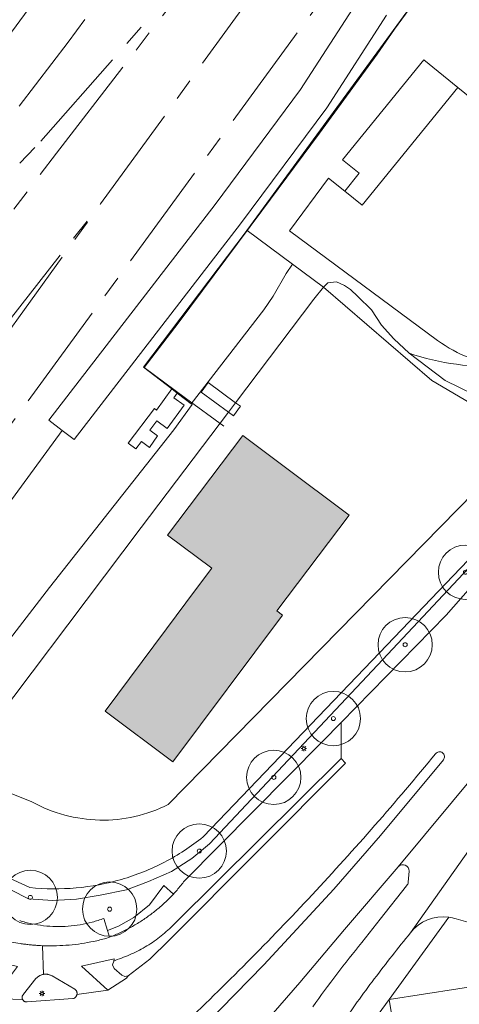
# Model space of a CAD drawing. Header units: metres. Extents: x 187482 to 189800, y 333582 to 335019.
# Tile 87 of 256: x 187927 to 187967, y 334356 to 334447. Entities that reach past the tile are written whole.
import ezdxf

# ---------------------------------------------------------------- set-up
doc = ezdxf.new("R2010")
doc.units = ezdxf.units.M
doc.linetypes.add('AM-AS-SO', pattern=[16, 10, -2, 2, -2])
doc.layers.get('0').update_dxf_attribs({"color": 252, "lineweight": 18})
for name, color, linetype, lineweight in [('B-WE-AM-AS_SPOOR_TREIN-G', 252, 'AM-AS-SO', 18), ('B-WE-GR-BEPLANTING_CULTUUR_BODEMBEDEKKER-GV', 252, 'Continuous', 18), ('B-WE-GR-BEPLANTING_CULTUUR_HEESTERS-GV', 252, 'Continuous', 18), ('B-WE-GR-BEPLANTING_CULTUUR_VASTE PLANTENVAK-GV', 252, 'Continuous', 18), ('B-WE-GR-BOOM-S', 252, 'Continuous', 18), ('B-WE-GR-GRAS-GV', 252, 'Continuous', 18), ('B-WE-GR-HAAG-G', 252, 'GR-HAAG1-SO', 18), ('B-WE-IE-MEUBILAIR-S', 252, 'Continuous', 18), ('B-WE-IE-TERREINAFSCHEIDING_KUNSTMATIG_HEKWERK-G', 252, 'IE-TERREINAFSCHEIDING_KUNSTMATIG-SO', 18), ('B-WE-IE-TERREINAFSCHEIDING_KUNSTMATIG_MUUR-G', 252, 'IE-TERREINAFSCHEIDING_KUNSTMATIG-SO', 18), ('B-WE-OG-BEBOUWING-GV', 252, 'Continuous', 18), ('B-WE-OG-BEBOUWING_TRAP-GV', 252, 'Continuous', 18), ('B-WE-OG-TERREIN_ERF-GV', 252, 'Continuous', 18), ('B-WE-VH-GESLOTENVERHARDING_ASFALT-GV', 252, 'Continuous', 18), ('B-WE-VH-HALFVERHARDING-GV', 252, 'Continuous', 18), ('B-WE-VH-OPENVERHARDING-GV', 252, 'Continuous', 18), ('B-WE-VH-OPENVERHARDING_BETONSTRAATSTEEN-GV', 252, 'Continuous', 18), ('B-WE-VH-OPENVERHARDING_STRAATBAKSTEEN-GV', 252, 'Continuous', 18), ('B-WE-VH-OPENVERHARDING_TEGEL-GV', 252, 'Continuous', 18)]:
    doc.layers.add(name, color=color, linetype=linetype, lineweight=lineweight)
doc.layers.add('B-WE-OG-BEBOUWING-V', color=7, linetype='Continuous', lineweight=18, true_color=0xf0f0f0)
doc.linetypes.add('GR-HAAG1-SO', pattern='A,6,[176,NLCS.SHX,S=0.125,R=0,X=0,Y=0],-2', length=8)
doc.linetypes.add('IE-TERREINAFSCHEIDING_KUNSTMATIG-SO', pattern='A,4,[82,NLCS.SHX,S=0.75,R=90,X=0,Y=0],4,-2', length=10)

# ---------------------------------------------------------------- blocks, each defined once
blk = doc.blocks.new('SIE-MEUBILAIR_PAAL_LICHTMAST-SO')
for points in [[(-0.62, 0), (-1, 0)], [(-0.71, 0.71), (-0.44, 0.44)], [(0, 1), (0, 0.62)], [(0.44, 0.44), (0.71, 0.71)], [(1, 0), (0.62, 0)], [(-0.71, -0.71), (-0.44, -0.44)], [(0, -0.62), (0, -1)], [(0.44, -0.44), (0.71, -0.71)]]:
    blk.add_lwpolyline(points)
blk.add_circle((0, 0), 0.5)
blk = doc.blocks.new('SGR-BOOM_GBKN-SO')
at = {"color": 0, "linetype": 'ByBlock', "lineweight": 18}
for radius in [2, 0.15]:
    blk.add_circle((0, 0), radius, dxfattribs=at)

msp = doc.modelspace()

# ---------------------------------------------------------------- hatches: boundary and pattern name
at = {"layer": 'B-WE-OG-BEBOUWING-V'}
h = msp.add_hatch(color=256, dxfattribs=at)
h.dxf.hatch_style = 1
h.paths.add_polyline_path([(187947.487, 334408.418), (187940.569, 334399.241), (187944.642, 334396.191), (187943.145, 334394.189), (187940.451, 334390.584), (187934.801, 334383.025), (187941.05, 334378.354), (187951.143, 334391.854), (187950.641, 334392.264), (187957.278, 334401.08), (187951.168, 334405.659)], flags=17)

# ---------------------------------------------------------------- linework, layer by layer
at = {"layer": 'B-WE-AM-AS_SPOOR_TREIN-G', "flags": 128}
for points in [[(187916.256, 334432.315), (187920.755, 334438.174), (187928.935, 334449.311), (187939.275, 334464.045), (187943.888, 334470.833), (187948.632, 334478.187), (187958.739, 334494.234), (187964.003, 334503.084), (187969.281, 334512.371), (187974.816, 334522.348), (187980.981, 334534.027), (187989.084, 334549.899), (187997.28, 334566.738), (188005.51, 334584.113), (188013.748, 334601.918), (188020.456, 334616.659), (188030.715, 334639.851), (188040.092, 334662.068), (188051.048, 334689.775), (188056.472, 334704.06), (188072.17, 334746.598), (188081.808, 334773.185)], [(187917.202, 334426.044), (187931.393, 334444.644), (187934.96, 334449.452), (187945.858, 334464.958), (187950.257, 334471.522), (187958.204, 334483.959), (187964.047, 334493.447), (187969.483, 334502.659), (187975.526, 334513.22), (187981.554, 334524.336), (187987.318, 334535.468), (187992.609, 334546.137), (187999.019, 334559.596), (188006.44, 334575.467), (188024.831, 334615.418), (188034.439, 334636.944), (188042.716, 334656.552), (188050.509, 334676.156), (188057.969, 334695.755), (188086.016, 334771.69)], [(187857.924, 334324.118), (187861.126, 334327.444), (187869.403, 334336.405), (187877.381, 334345.633), (187885.052, 334355.117), (187907.055, 334383.766), (187919.446, 334400.306), (187964.037, 334461.269), (188014.121, 334529.555), (188019.373, 334536.952), (188024.886, 334545.059), (188030.999, 334554.291), (188033.928, 334558.91), (188041.848, 334572.091), (188047.589, 334581.858), (188054.325, 334594.331), (188058.42, 334602.463), (188063.933, 334614.001), (188068.761, 334624.627), (188073.46, 334635.607), (188076.268, 334642.517), (188085.612, 334667.598), (188104.52, 334718.62)], [(187934.4, 334429.753), (187950.982, 334452.625), (187963.922, 334470.645), (187974.979, 334486.553), (187981.823, 334496.664)], [(187928.875, 334435.526), (187947.803, 334457.06)], [(187930.326, 334434.433), (187947.803, 334457.06)], [(187918.69, 334424.806), (187928.875, 334435.526)], [(187882.172, 334367.478), (187896.267, 334387.247), (187899.434, 334392.014), (187911.925, 334409.794), (187920.323, 334421.235), (187930.326, 334434.433)], [(187904.657, 334392.047), (187934.4, 334429.753)], [(187906.263, 334390.79), (187934.4, 334429.753)]]:
    msp.add_lwpolyline(points, dxfattribs=at)
at = {"layer": 'B-WE-GR-BEPLANTING_CULTUUR_BODEMBEDEKKER-GV', "flags": 128}
for points in [[(187928.44, 334358.364), (187927.303, 334356.932), (187927.28, 334356.909), (187927.258, 334356.885), (187927.239, 334356.859), (187927.221, 334356.831)], [(187928.667, 334358.566), (187928.625, 334358.536), (187928.585, 334358.505), (187928.547, 334358.472), (187928.51, 334358.438)], [(187928.937, 334358.704), (187928.89, 334358.686), (187928.843, 334358.666)], [(187929.341, 334358.773), (187929.289, 334358.772), (187929.237, 334358.769), (187929.185, 334358.763), (187929.133, 334358.756)], [(187929.549, 334358.754), (187929.497, 334358.762), (187929.445, 334358.768)], [(187932.03, 334357.384), (187929.932, 334358.614)], [(187932.225, 334357.035), (187932.221, 334357.069), (187932.215, 334357.103), (187932.206, 334357.136), (187932.195, 334357.169)], [(187927.17, 334356.58), (187927.175, 334356.548), (187927.182, 334356.516)], [(187927.193, 334356.772), (187927.183, 334356.741), (187927.175, 334356.71)], [(187927.633, 334356.223), (187931.847, 334356.53)], [(187931.976, 334356.577), (187932.006, 334356.595), (187932.034, 334356.614)]]:
    msp.add_lwpolyline(points, dxfattribs=at)
at = {"layer": 'B-WE-GR-BEPLANTING_CULTUUR_BODEMBEDEKKER-GV'}
for points in [[(187928.51, 334358.438, 0.027756), (187928.44, 334358.364)], [(187928.753, 334358.62, 0.027154), (187928.667, 334358.566)], [(187928.843, 334358.666, 0.026627), (187928.753, 334358.62)], [(187929.034, 334358.734, 0.021729), (187928.937, 334358.704)], [(187929.133, 334358.756, 0.021391), (187929.034, 334358.734)], [(187929.445, 334358.768, 0.02878), (187929.341, 334358.773)], [(187929.649, 334358.731, 0.028494), (187929.549, 334358.754)], [(187929.747, 334358.7, 0.02783), (187929.649, 334358.731)], [(187929.841, 334358.661, 0.027231), (187929.747, 334358.7)], [(187929.932, 334358.614, 0.030506), (187929.841, 334358.661)], [(187932.082, 334357.34, 0.04138), (187932.03, 334357.384)], [(187932.128, 334357.288, 0.040664), (187932.082, 334357.34)], [(187932.166, 334357.231, 0.032389), (187932.128, 334357.288)], [(187932.195, 334357.169, 0.039715), (187932.166, 334357.231)], [(187927.175, 334356.71, 0.03218), (187927.167, 334356.645)], [(187927.167, 334356.645, 0.046772), (187927.17, 334356.58)], [(187927.182, 334356.516, 0.048471), (187927.205, 334356.455)], [(187927.221, 334356.831, 0.034232), (187927.193, 334356.772)], [(187927.205, 334356.455, 0.034168), (187927.237, 334356.398)], [(187927.237, 334356.398, 0.055491), (187927.278, 334356.348)], [(187927.278, 334356.348, 0.043396), (187927.326, 334356.304)], [(187927.326, 334356.304, 0.033789), (187927.381, 334356.268)], [(187927.381, 334356.268, 0.03464), (187927.44, 334356.242)], [(187927.44, 334356.242, 0.04838), (187927.503, 334356.225)], [(187927.503, 334356.225, 0.031922), (187927.568, 334356.219)], [(187927.568, 334356.219, 0.031602), (187927.633, 334356.223)], [(187931.847, 334356.53, 0.041982), (187931.913, 334356.549)], [(187931.913, 334356.549, 0.032401), (187931.976, 334356.577)], [(187932.034, 334356.614, 0.030032), (187932.086, 334356.659)], [(187932.086, 334356.659, 0.052022), (187932.131, 334356.711)], [(187932.131, 334356.711, 0.036783), (187932.168, 334356.769)], [(187932.168, 334356.769, 0.045323), (187932.197, 334356.832)], [(187932.197, 334356.832, 0.041982), (187932.216, 334356.898)], [(187932.216, 334356.898, 0.04336), (187932.225, 334356.966)], [(187932.225, 334356.966, 0.057983), (187932.225, 334357.035)]]:
    msp.add_lwpolyline(points, format="xyb", dxfattribs=at)
at = {"layer": 'B-WE-GR-BEPLANTING_CULTUUR_HEESTERS-GV', "flags": 128}
msp.add_lwpolyline([(187962.816, 334416.001), (187961.4, 334417.314), (187960.257, 334418.573), (187959.347, 334419.985), (187958.098, 334421.208), (187957.419, 334421.872), (187956.861, 334422.247), (187956.112, 334422.567), (187955.326, 334422.491), (187954.917, 334422.082), (187964.9, 334413.471), (187968.932, 334411.111), (187970.78, 334410.629), (187971.493, 334410.857), (187966.147, 334413.495)], close=True, dxfattribs=at)
for points in [[(187942.123, 334367.38), (187954.833, 334380.22), (187956.543, 334381.968), (187966.216, 334391.856), (187974.291, 334401.036), (187977.026, 334404.38), (187976.187, 334404.596), (187959.889, 334387.265), (187944.425, 334370.789), (187942.786, 334369.429), (187940.938, 334368.244), (187938.811, 334367.302), (187936.789, 334366.535), (187934.348, 334366.047), (187932.186, 334365.698), (187929.954, 334365.559), (187927.758, 334365.733), (187917.95, 334370.708), (187917.78, 334370.508), (187925.881, 334364.091)], [(187927.879, 334366.767), (187918.311, 334371.133), (187917.95, 334370.708), (187927.758, 334365.733), (187929.954, 334365.559), (187932.186, 334365.698), (187934.348, 334366.047), (187936.789, 334366.535), (187938.811, 334367.302), (187940.938, 334368.244), (187942.786, 334369.429), (187944.425, 334370.789), (187959.889, 334387.265), (187976.187, 334404.596)], [(187976.187, 334404.596), (187975.724, 334404.715), (187959.419, 334387.689), (187943.842, 334371.423)], [(187961.819, 334368.681), (187956.875, 334362.898), (187952.744, 334357.996), (187946.199, 334350.497)], [(187962.733, 334367.267), (187962.809, 334368.277)], [(187934.701, 334363.916), (187935.042, 334362.797), (187936.03, 334363.208), (187937.468, 334364.004), (187938.914, 334365.165), (187940.207, 334366.946), (187941.1, 334366.159)], [(187958.449, 334361.689), (187960.149, 334363.833), (187962.588, 334366.931)]]:
    msp.add_lwpolyline(points, dxfattribs=at)
at = {"layer": 'B-WE-GR-BEPLANTING_CULTUUR_HEESTERS-GV'}
for points in [[(187943.842, 334371.423, -0.049043), (187940.274, 334369.098)], [(187940.274, 334369.098, -0.049102), (187936.322, 334367.512)], [(187962.809, 334368.277, 0.69712), (187961.819, 334368.681)], [(187936.322, 334367.512, -0.049004), (187932.137, 334366.725)], [(187941.435, 334366.531, 0.016291), (187942.123, 334367.38)], [(187962.588, 334366.931, 0.200582), (187962.733, 334367.267)], [(187932.137, 334366.725, -0.048849), (187927.879, 334366.767)], [(187941.1, 334366.159, 0.007127), (187941.435, 334366.531)], [(187926.942, 334363.707, 0.022787), (187928.034, 334363.424)], [(187928.034, 334363.424, 0.023311), (187929.148, 334363.244)], [(187932.523, 334363.335, 0.022795), (187933.625, 334363.574)], [(187933.625, 334363.574, 0.022405), (187934.701, 334363.916)], [(187929.148, 334363.244, 0.023991), (187930.274, 334363.169)], [(187930.274, 334363.169, 0.023033), (187931.402, 334363.199)], [(187931.402, 334363.199, 0.023177), (187932.523, 334363.335)], [(187956.151, 334358.768, -0.00748), (187958.449, 334361.689)], [(187953.941, 334355.781, -0.007481), (187956.151, 334358.768)]]:
    msp.add_lwpolyline(points, format="xyb", dxfattribs=at)
at = {"layer": 'B-WE-GR-BEPLANTING_CULTUUR_VASTE PLANTENVAK-GV', "flags": 128}
msp.add_lwpolyline([(187963.796, 334339.277), (187960.992, 334356.446), (187955.474, 334348.951), (187961.974, 334336.793), (187963.073, 334338.291)], close=True, dxfattribs=at)
at = {"layer": 'B-WE-GR-GRAS-GV', "flags": 128}
for points in [[(187926.92, 334390.81), (187929.691, 334394.404), (187941.127, 334408.932), (187942.835, 334411.27), (187942.751, 334411.335), (187941.463, 334412.327), (187941.15, 334411.891), (187942.101, 334411.206), (187940.542, 334409.071), (187939.56, 334409.755), (187938.92, 334408.894), (187939.642, 334408.393), (187938.894, 334407.316), (187938.166, 334407.873), (187937.64, 334407.189), (187936.924, 334407.715), (187939.357, 334410.886), (187939.544, 334410.731), (187940.97, 334412.706), (187938.353, 334414.721), (187947.799, 334427.215), (187947.872, 334427.315), (187963.512, 334448.733)], [(187960.738, 334447.155), (187955.228, 334438.614), (187947.277, 334427.92), (187931.958, 334408.035), (187930.857, 334408.882), (187924.729, 334400.556), (187911.421, 334382.959), (187886.323, 334350.273), (187874.396, 334335.576), (187862.88, 334323.298), (187849.569, 334308.42), (187839.3, 334295.913), (187826.666, 334279.575), (187805.434, 334252.654), (187782.944, 334223.947), (187753.244, 334184.193), (187742.727, 334168.186), (187723.876, 334137.692)]]:
    msp.add_lwpolyline(points, dxfattribs=at)
at = {"layer": 'B-WE-GR-HAAG-G', "ltscale": 0.2, "flags": 128}
msp.add_lwpolyline([(187984.946, 334414.064), (187978.194, 334411.58), (187973.734, 334410.677), (187971.227, 334410.636), (187970.78, 334410.629), (187968.932, 334411.111), (187964.9, 334413.471), (187954.917, 334422.082)], dxfattribs=at)
at = {"layer": 'B-WE-IE-TERREINAFSCHEIDING_KUNSTMATIG_HEKWERK-G', "ltscale": 0.2, "flags": 128}
for points in [[(187945.747, 334409.26), (187942.23, 334411.838), (187938.409, 334414.679), (187941.544, 334418.768), (187949.26, 334429.122), (187954.548, 334436.264), (187959.882, 334443.557), (187961.482, 334445.848), (187975.096, 334464.5), (188001.978, 334501.409), (188027.235, 334536.494), (188034.408, 334547.092), (188042.455, 334559.442), (188044.537, 334562.852), (188048.069, 334568.785), (188049.146, 334570.847), (188052.209, 334576.078), (188056.186, 334582.776), (188057.156, 334584.934), (188056.09, 334588.986), (188058.249, 334593.106)], [(187966.576, 334452.868), (187947.898, 334427.295)], [(187947.898, 334427.295), (187952.087, 334424.184)], [(187952.087, 334424.184), (187954.917, 334422.082)]]:
    msp.add_lwpolyline(points, dxfattribs=at)
at = {"layer": 'B-WE-IE-TERREINAFSCHEIDING_KUNSTMATIG_MUUR-G', "ltscale": 0.2, "flags": 128}
msp.add_lwpolyline([(187962.816, 334416.001), (187966.147, 334413.495), (187971.493, 334410.857)], dxfattribs=at)
at = {"layer": 'B-WE-OG-BEBOUWING-GV', "flags": 128}
msp.add_lwpolyline([(187947.487, 334408.418), (187940.569, 334399.241), (187944.642, 334396.191), (187943.145, 334394.189), (187940.451, 334390.584), (187934.801, 334383.025), (187941.05, 334378.354), (187951.143, 334391.854), (187950.641, 334392.264), (187957.278, 334401.08), (187951.168, 334405.659)], close=True, dxfattribs=at)
at = {"layer": 'B-WE-OG-BEBOUWING_TRAP-GV', "flags": 128}
msp.add_lwpolyline([(187946.835, 334411.432), (187944.299, 334413.292), (187943.649, 334412.405), (187946.172, 334410.554), (187946.634, 334410.216), (187947.284, 334411.103)], close=True, dxfattribs=at)
at = {"layer": 'B-WE-OG-TERREIN_ERF-GV', "flags": 128}
for points in [[(187962.816, 334416.001), (187966.147, 334413.495), (187971.493, 334410.857), (187977.501, 334411.717), (187982.822, 334414.89), (188014.718, 334456.356), (188013.616, 334457.441), (188040.314, 334486.38), (188042.285, 334488.505), (188065.145, 334513.152), (188071.978, 334521.301), (188085.547, 334539.562), (188090.107, 334546.556)], [(187965.441, 334417.18), (187951.805, 334427.264), (187955.398, 334432.123), (187956.888, 334430.932), (187958.223, 334432.58), (187956.688, 334433.807), (187964.161, 334443.03), (187967.295, 334440.491), (187973.442, 334435.51), (187975.488, 334435.777), (187979.653, 334437.441), (187980.818, 334438.11), (187982.725, 334440.103), (187986.163, 334444.386), (188000, 334462.622)], [(187963.512, 334448.733), (187947.872, 334427.315)], [(187975.488, 334435.777), (187973.442, 334435.51), (187967.295, 334440.491), (187958.495, 334429.63), (187956.888, 334430.932), (187955.398, 334432.123), (187951.805, 334427.264), (187965.441, 334417.18)], [(187947.872, 334427.315), (187947.898, 334427.295), (187952.087, 334424.184), (187954.917, 334422.082), (187955.326, 334422.491), (187956.112, 334422.567), (187956.861, 334422.247), (187957.419, 334421.872), (187958.098, 334421.208), (187959.347, 334419.985), (187960.257, 334418.573), (187961.4, 334417.314), (187962.816, 334416.001)], [(187968.932, 334411.111), (187964.9, 334413.471), (187954.917, 334422.082), (187954.045, 334420.976), (187946.835, 334411.432), (187946.172, 334410.554), (187938.144, 334399.928), (187921.31, 334377.646), (187921.908, 334377.107), (187928.072, 334374.663)], [(187943.842, 334371.423), (187959.419, 334387.689), (187975.724, 334404.715), (187968.879, 334403.234), (187940.615, 334374.404)], [(187940.615, 334374.404), (187968.879, 334403.234)], [(187928.072, 334374.663), (187921.908, 334377.107), (187921.31, 334377.646), (187916.474, 334372.535), (187918.311, 334371.133), (187927.879, 334366.767)]]:
    msp.add_lwpolyline(points, dxfattribs=at)
for points in [[(187956.888, 334430.932), (187958.495, 334429.63), (187967.295, 334440.491), (187964.161, 334443.03), (187956.688, 334433.807), (187958.223, 334432.58)], [(187942.751, 334411.335), (187949.421, 334419.979), (187950.302, 334421.261), (187951.493, 334423.332), (187952.087, 334424.184), (187947.898, 334427.295), (187947.872, 334427.315), (187947.799, 334427.215), (187938.353, 334414.721), (187940.97, 334412.706), (187941.463, 334412.327)], [(187911.404, 334376.404), (187916.474, 334372.535), (187921.31, 334377.646), (187938.144, 334399.928), (187946.172, 334410.554), (187946.835, 334411.432), (187954.045, 334420.976), (187954.917, 334422.082), (187952.087, 334424.184), (187951.493, 334423.332), (187950.302, 334421.261), (187949.421, 334419.979), (187942.751, 334411.335), (187942.835, 334411.27), (187941.127, 334408.932), (187929.691, 334394.404), (187926.92, 334390.81), (187918.632, 334380.06), (187916.871, 334378.328), (187915.206, 334377.037), (187913.756, 334377.031), (187912.551, 334376.872)], [(187940.569, 334399.241), (187947.487, 334408.418), (187951.168, 334405.659), (187957.278, 334401.08), (187950.641, 334392.264), (187951.143, 334391.854), (187941.05, 334378.354), (187934.801, 334383.025), (187940.451, 334390.584), (187943.145, 334394.189), (187944.642, 334396.191)]]:
    msp.add_lwpolyline(points, close=True, dxfattribs=at)
at = {"layer": 'B-WE-OG-TERREIN_ERF-GV'}
for points in [[(187965.441, 334417.18, 0.069771), (187968.39, 334415.554)], [(187968.39, 334415.554, -0.069771), (187965.441, 334417.18)], [(187967.187, 334414.973, -0.048458), (187962.816, 334416.001)], [(187962.816, 334416.001, 0.048458), (187967.187, 334414.973)], [(187971.674, 334414.804, -0.048369), (187967.187, 334414.973)], [(187967.187, 334414.973, 0.048369), (187971.674, 334414.804)], [(187931.088, 334373.436, -0.060624), (187928.072, 334374.663)], [(187928.072, 334374.663, 0.060624), (187931.088, 334373.436)], [(187940.615, 334374.404, -0.060907), (187937.551, 334373.303)], [(187937.551, 334373.303, 0.060907), (187940.615, 334374.404)], [(187934.311, 334372.974, -0.060852), (187931.088, 334373.436)], [(187931.088, 334373.436, 0.060852), (187934.311, 334372.974)], [(187937.551, 334373.303, -0.060802), (187934.311, 334372.974)], [(187934.311, 334372.974, 0.060802), (187937.551, 334373.303)], [(187940.274, 334369.098, 0.049043), (187943.842, 334371.423)], [(187936.322, 334367.512, 0.049102), (187940.274, 334369.098)], [(187932.137, 334366.725, 0.049004), (187936.322, 334367.512)], [(187927.879, 334366.767, 0.048849), (187932.137, 334366.725)]]:
    msp.add_lwpolyline(points, format="xyb", dxfattribs=at)
at = {"layer": 'B-WE-VH-GESLOTENVERHARDING_ASFALT-GV', "flags": 128}
for points in [[(188000, 334433.724), (187984.946, 334414.064), (187984.551, 334413.581), (187977.026, 334404.38), (187974.291, 334401.036), (187966.216, 334391.856), (187956.543, 334381.968), (187956.552, 334378.642), (187956.946, 334378.224), (187940.704, 334361.92), (187938.919, 334360.157), (187936.922, 334358.638), (187936.779, 334358.419), (187935.05, 334357.313), (187932.216, 334356.898)], [(187943.546, 334346.186), (187943.755, 334346.422), (187944.712, 334348.588), (187945.947, 334350.432), (187946.199, 334350.497), (187952.744, 334357.996), (187956.875, 334362.898), (187961.819, 334368.681), (187969.248, 334377.598), (187973.564, 334383.113), (187977.724, 334388.748), (187982.324, 334395.327), (187989.574, 334406.126), (187994.709, 334413.644), (188000, 334421.054), (188003.481, 334425.753)], [(187941.311, 334363.533), (187956.552, 334378.642), (187956.543, 334381.968), (187954.833, 334380.22), (187942.123, 334367.38)], [(187965.969, 334378.537), (187960.184, 334371.565), (187955.869, 334366.602), (187949.427, 334359.639), (187942.799, 334352.853), (187941.727, 334353.841)], [(187968.544, 334374.477), (187968.377, 334374.591), (187968.199, 334375.078), (187968.548, 334376.411), (187969.248, 334377.598), (187961.819, 334368.681)], [(187962.929, 334362.576), (187969.169, 334371.413)], [(187969.169, 334371.413), (187962.929, 334362.576)], [(187967.148, 334363.866), (187968.224, 334363.584), (187969.717, 334369.021)], [(187962.809, 334368.277), (187962.733, 334367.267)], [(187941.1, 334366.159), (187941.069, 334366.126), (187940.689, 334365.733)], [(187962.588, 334366.931), (187960.149, 334363.833), (187958.449, 334361.689)], [(187926.984, 334361.599), (187926.779, 334361.631), (187926.574, 334361.665), (187926.369, 334361.702), (187926.165, 334361.74)], [(187935.226, 334362.194), (187934.885, 334362.072)], [(187929.133, 334358.756), (187929.052, 334361.403), (187928.845, 334361.413), (187928.637, 334361.424)], [(187930.337, 334361.395), (187930.176, 334361.391), (187930.016, 334361.389), (187929.855, 334361.388), (187929.695, 334361.388), (187929.534, 334361.39), (187929.373, 334361.393), (187929.213, 334361.398), (187929.052, 334361.403), (187929.133, 334358.756), (187929.185, 334358.763), (187929.237, 334358.769), (187929.289, 334358.772), (187929.341, 334358.773)], [(187924.565, 334359.657), (187924.791, 334359.948), (187926.749, 334359.484), (187924.512, 334356.537), (187927.205, 334356.455)], [(187932.216, 334356.898), (187935.05, 334357.313), (187932.635, 334359.505), (187935.649, 334360.177), (187935.624, 334359.982), (187935.931, 334360.134)], [(187927.221, 334356.831), (187927.239, 334356.859), (187927.258, 334356.885), (187927.28, 334356.909), (187927.303, 334356.932), (187928.44, 334358.364)], [(187928.51, 334358.438), (187928.547, 334358.472), (187928.585, 334358.505), (187928.625, 334358.536), (187928.667, 334358.566)], [(187928.843, 334358.666), (187928.89, 334358.686), (187928.937, 334358.704)], [(187929.445, 334358.768), (187929.497, 334358.762), (187929.549, 334358.754)], [(187929.932, 334358.614), (187932.03, 334357.384)], [(187932.195, 334357.169), (187932.206, 334357.136), (187932.215, 334357.103), (187932.221, 334357.069), (187932.225, 334357.035)], [(187927.205, 334356.455), (187924.512, 334356.537), (187942.049, 334341.094)], [(187927.182, 334356.516), (187927.175, 334356.548), (187927.17, 334356.58)], [(187927.175, 334356.71), (187927.183, 334356.741), (187927.193, 334356.772)], [(187931.847, 334356.53), (187927.633, 334356.223)], [(187932.034, 334356.614), (187932.006, 334356.595), (187931.976, 334356.577)]]:
    msp.add_lwpolyline(points, dxfattribs=at)
at = {"layer": 'B-WE-VH-GESLOTENVERHARDING_ASFALT-GV'}
for points in [[(187959.67, 334372.502, 0.007803), (187965.255, 334379.084)], [(187965.255, 334379.084, -0.204505), (187965.555, 334379.267)], [(187965.555, 334379.267, -0.205798), (187965.895, 334379.179)], [(187965.895, 334379.179, -0.200563), (187966.068, 334378.874)], [(187966.068, 334378.874, -0.205334), (187965.969, 334378.537)], [(187953.883, 334366.097, 0.007707), (187959.67, 334372.502)], [(187961.819, 334368.681, -0.69712), (187962.809, 334368.277)], [(187942.123, 334367.38, -0.016291), (187941.435, 334366.531)], [(187962.733, 334367.267, -0.200582), (187962.588, 334366.931)], [(187941.435, 334366.531, -0.007127), (187941.1, 334366.159)], [(187940.689, 334365.733, -0.016864), (187939.889, 334364.989)], [(187947.9, 334359.875, 0.007786), (187953.883, 334366.097)], [(187939.889, 334364.989, -0.017576), (187939.039, 334364.302)], [(187938.143, 334363.676, -0.01853), (187937.206, 334363.115)], [(187939.039, 334364.302, -0.018288), (187938.143, 334363.676)], [(187940.743, 334362.964, 0.014951), (187941.311, 334363.533)], [(187962.929, 334362.576, -0.272194), (187966.481, 334364.025)], [(187966.481, 334364.025, -0.046345), (187967.148, 334363.866)], [(187936.232, 334362.62, -0.018027), (187935.226, 334362.194)], [(187937.206, 334363.115, -0.018018), (187936.232, 334362.62)], [(187940.139, 334362.433, 0.014973), (187940.743, 334362.964)], [(187959.606, 334358.339, -0.0099), (187962.929, 334362.576)], [(187933.765, 334361.8, -0.014282), (187932.631, 334361.596)], [(187934.885, 334362.072, -0.014309), (187933.765, 334361.8)], [(187938.838, 334361.49, 0.015506), (187939.504, 334361.941)], [(187939.504, 334361.941, 0.015178), (187940.139, 334362.433)], [(187958.449, 334361.689, 0.00748), (187956.151, 334358.768)], [(187927.396, 334361.542, -0.007145), (187926.984, 334361.599)], [(187927.809, 334361.494, -0.005056), (187927.396, 334361.542)], [(187928.223, 334361.455, -0.007183), (187927.809, 334361.494)], [(187928.637, 334361.424, -0.007206), (187928.223, 334361.455)], [(187931.487, 334361.461, -0.0157), (187930.337, 334361.395)], [(187932.631, 334361.596, -0.01486), (187931.487, 334361.461)], [(187936.689, 334360.403, 0.017309), (187937.428, 334360.72)], [(187937.428, 334360.72, 0.016142), (187938.145, 334361.082)], [(187938.145, 334361.082, 0.015132), (187938.838, 334361.49)], [(187935.931, 334360.134, 0.016895), (187936.689, 334360.403)], [(187941.727, 334353.841, 0.007782), (187947.9, 334359.875)], [(187928.44, 334358.364, -0.027756), (187928.51, 334358.438)], [(187928.667, 334358.566, -0.027154), (187928.753, 334358.62)], [(187928.753, 334358.62, -0.026627), (187928.843, 334358.666)], [(187928.937, 334358.704, -0.021729), (187929.034, 334358.734)], [(187929.034, 334358.734, -0.021391), (187929.133, 334358.756)], [(187929.341, 334358.773, -0.02878), (187929.445, 334358.768)], [(187929.549, 334358.754, -0.028494), (187929.649, 334358.731)], [(187929.649, 334358.731, -0.02783), (187929.747, 334358.7)], [(187929.747, 334358.7, -0.027231), (187929.841, 334358.661)], [(187929.841, 334358.661, -0.030506), (187929.932, 334358.614)], [(187956.151, 334358.768, 0.007481), (187953.941, 334355.781)], [(187956.526, 334354.059, -0.010318), (187959.606, 334358.339)], [(187932.03, 334357.384, -0.04138), (187932.082, 334357.34)], [(187932.082, 334357.34, -0.040664), (187932.128, 334357.288)], [(187932.128, 334357.288, -0.032389), (187932.166, 334357.231)], [(187932.166, 334357.231, -0.039715), (187932.195, 334357.169)], [(187927.167, 334356.645, -0.03218), (187927.175, 334356.71)], [(187927.17, 334356.58, -0.046772), (187927.167, 334356.645)], [(187927.205, 334356.455, -0.048471), (187927.182, 334356.516)], [(187927.193, 334356.772, -0.034232), (187927.221, 334356.831)], [(187927.237, 334356.398, -0.034168), (187927.205, 334356.455)], [(187927.278, 334356.348, -0.055491), (187927.237, 334356.398)], [(187927.326, 334356.304, -0.043396), (187927.278, 334356.348)], [(187927.381, 334356.268, -0.033789), (187927.326, 334356.304)], [(187927.44, 334356.242, -0.03464), (187927.381, 334356.268)], [(187927.503, 334356.225, -0.04838), (187927.44, 334356.242)], [(187927.568, 334356.219, -0.031922), (187927.503, 334356.225)], [(187927.633, 334356.223, -0.031602), (187927.568, 334356.219)], [(187931.913, 334356.549, -0.041982), (187931.847, 334356.53)], [(187931.976, 334356.577, -0.032401), (187931.913, 334356.549)], [(187932.086, 334356.659, -0.030032), (187932.034, 334356.614)], [(187932.131, 334356.711, -0.052022), (187932.086, 334356.659)], [(187932.168, 334356.769, -0.036783), (187932.131, 334356.711)], [(187932.197, 334356.832, -0.045323), (187932.168, 334356.769)], [(187932.216, 334356.898, -0.041982), (187932.197, 334356.832)], [(187932.225, 334356.966, -0.04336), (187932.216, 334356.898)], [(187932.225, 334357.035, -0.057983), (187932.225, 334356.966)]]:
    msp.add_lwpolyline(points, format="xyb", dxfattribs=at)
at = {"layer": 'B-WE-VH-HALFVERHARDING-GV', "flags": 128}
for points in [[(187723.876, 334137.692), (187742.727, 334168.186), (187753.244, 334184.193), (187782.944, 334223.947), (187805.434, 334252.654), (187826.666, 334279.575), (187839.3, 334295.913), (187849.569, 334308.42), (187862.88, 334323.298), (187874.396, 334335.576), (187886.323, 334350.273), (187911.421, 334382.959), (187924.729, 334400.556), (187930.857, 334408.882), (187929.627, 334409.829), (187944.934, 334429.697), (187952.813, 334440.294), (187958.281, 334448.772)], [(187958.281, 334448.772), (187952.813, 334440.294), (187944.934, 334429.697), (187929.627, 334409.829), (187930.857, 334408.882), (187931.958, 334408.035), (187947.277, 334427.92), (187955.228, 334438.614), (187960.738, 334447.155)]]:
    msp.add_lwpolyline(points, dxfattribs=at)
at = {"layer": 'B-WE-VH-OPENVERHARDING-GV', "flags": 128}
for points in [[(187942.101, 334411.206), (187941.15, 334411.891), (187941.463, 334412.327), (187940.97, 334412.706), (187939.544, 334410.731), (187939.357, 334410.886), (187936.924, 334407.715), (187937.64, 334407.189), (187938.166, 334407.873), (187938.894, 334407.316), (187939.642, 334408.393), (187938.92, 334408.894), (187939.56, 334409.755), (187940.542, 334409.071)], [(187936.922, 334358.638), (187936.626, 334358.551), (187936.346, 334358.68), (187935.649, 334359.302), (187935.496, 334359.637), (187935.624, 334359.982), (187935.649, 334360.177), (187932.635, 334359.505), (187935.05, 334357.313), (187936.779, 334358.419)]]:
    msp.add_lwpolyline(points, close=True, dxfattribs=at)
at = {"layer": 'B-WE-VH-OPENVERHARDING_BETONSTRAATSTEEN-GV', "flags": 128}
for points in [[(187966.481, 334364.025), (187960.992, 334356.446), (187970.477, 334357.926), (187971.492, 334358.596), (187974.182, 334360.426), (187974.595, 334361.752)], [(187968.224, 334363.584), (187967.148, 334363.866)]]:
    msp.add_lwpolyline(points, dxfattribs=at)
at = {"layer": 'B-WE-VH-OPENVERHARDING_BETONSTRAATSTEEN-GV'}
msp.add_lwpolyline([(187967.148, 334363.866, 0.046345), (187966.481, 334364.025)], format="xyb", dxfattribs=at)
at = {"layer": 'B-WE-VH-OPENVERHARDING_STRAATBAKSTEEN-GV'}
for points in [[(187965.255, 334379.084, -0.007803), (187959.67, 334372.502)], [(187965.555, 334379.267, 0.204505), (187965.255, 334379.084)], [(187965.895, 334379.179, 0.205798), (187965.555, 334379.267)], [(187966.068, 334378.874, 0.200563), (187965.895, 334379.179)], [(187965.969, 334378.537, 0.205334), (187966.068, 334378.874)], [(187959.67, 334372.502, -0.007707), (187953.883, 334366.097)], [(187953.883, 334366.097, -0.007786), (187947.9, 334359.875)], [(187941.311, 334363.533, -0.014951), (187940.743, 334362.964)], [(187966.481, 334364.025, 0.272194), (187962.929, 334362.576)], [(187940.743, 334362.964, -0.014973), (187940.139, 334362.433)], [(187962.929, 334362.576, 0.0099), (187959.606, 334358.339)], [(187939.504, 334361.941, -0.015506), (187938.838, 334361.49)], [(187940.139, 334362.433, -0.015178), (187939.504, 334361.941)], [(187937.428, 334360.72, -0.017309), (187936.689, 334360.403)], [(187938.145, 334361.082, -0.016142), (187937.428, 334360.72)], [(187938.838, 334361.49, -0.015132), (187938.145, 334361.082)], [(187936.689, 334360.403, -0.016895), (187935.931, 334360.134)], [(187947.9, 334359.875, -0.007782), (187941.727, 334353.841)], [(187959.606, 334358.339, 0.010318), (187956.526, 334354.059)]]:
    msp.add_lwpolyline(points, format="xyb", dxfattribs=at)
at = {"layer": 'B-WE-VH-OPENVERHARDING_STRAATBAKSTEEN-GV', "flags": 128}
for points in [[(187935.931, 334360.134), (187935.624, 334359.982), (187935.496, 334359.637), (187935.649, 334359.302), (187936.346, 334358.68), (187936.626, 334358.551), (187936.922, 334358.638), (187938.919, 334360.157), (187940.704, 334361.92), (187956.946, 334378.224), (187956.552, 334378.642), (187941.311, 334363.533)], [(187941.727, 334353.841), (187942.799, 334352.853), (187949.427, 334359.639), (187955.869, 334366.602), (187960.184, 334371.565), (187965.969, 334378.537)], [(187955.474, 334348.951), (187960.992, 334356.446), (187966.481, 334364.025)]]:
    msp.add_lwpolyline(points, dxfattribs=at)
at = {"layer": 'B-WE-VH-OPENVERHARDING_TEGEL-GV', "flags": 128}
for points in [[(187940.689, 334365.733), (187941.069, 334366.126), (187941.1, 334366.159), (187940.207, 334366.946), (187938.914, 334365.165), (187937.468, 334364.004), (187936.03, 334363.208), (187935.042, 334362.797)], [(187934.885, 334362.072), (187935.226, 334362.194), (187935.042, 334362.797), (187934.701, 334363.916)], [(187935.042, 334362.797), (187935.226, 334362.194)], [(187926.165, 334361.74), (187926.369, 334361.702), (187926.574, 334361.665), (187926.779, 334361.631), (187926.984, 334361.599)], [(187928.637, 334361.424), (187928.845, 334361.413), (187929.052, 334361.403), (187929.213, 334361.398), (187929.373, 334361.393), (187929.534, 334361.39), (187929.695, 334361.388), (187929.855, 334361.388), (187930.016, 334361.389), (187930.176, 334361.391), (187930.337, 334361.395)]]:
    msp.add_lwpolyline(points, dxfattribs=at)
at = {"layer": 'B-WE-VH-OPENVERHARDING_TEGEL-GV'}
for points in [[(187939.889, 334364.989, 0.016864), (187940.689, 334365.733)], [(187939.039, 334364.302, 0.017576), (187939.889, 334364.989)], [(187928.034, 334363.424, -0.022787), (187926.942, 334363.707)], [(187929.148, 334363.244, -0.023311), (187928.034, 334363.424)], [(187933.625, 334363.574, -0.022795), (187932.523, 334363.335)], [(187934.701, 334363.916, -0.022405), (187933.625, 334363.574)], [(187937.206, 334363.115, 0.01853), (187938.143, 334363.676)], [(187938.143, 334363.676, 0.018288), (187939.039, 334364.302)], [(187930.274, 334363.169, -0.023991), (187929.148, 334363.244)], [(187931.402, 334363.199, -0.023033), (187930.274, 334363.169)], [(187932.523, 334363.335, -0.023177), (187931.402, 334363.199)], [(187935.226, 334362.194, 0.018027), (187936.232, 334362.62)], [(187936.232, 334362.62, 0.018018), (187937.206, 334363.115)], [(187932.631, 334361.596, 0.014282), (187933.765, 334361.8)], [(187933.765, 334361.8, 0.014309), (187934.885, 334362.072)], [(187926.984, 334361.599, 0.007145), (187927.396, 334361.542)], [(187927.396, 334361.542, 0.005056), (187927.809, 334361.494)], [(187927.809, 334361.494, 0.007183), (187928.223, 334361.455)], [(187928.223, 334361.455, 0.007206), (187928.637, 334361.424)], [(187930.337, 334361.395, 0.0157), (187931.487, 334361.461)], [(187931.487, 334361.461, 0.01486), (187932.631, 334361.596)]]:
    msp.add_lwpolyline(points, format="xyb", dxfattribs=at)
at = {"layer": 'B-WE-VH-OPENVERHARDING_TEGEL-GV', "flags": 128}
msp.add_lwpolyline([(187970.477, 334357.926), (187960.992, 334356.446), (187963.796, 334339.277), (187963.942, 334338.383), (187968.025, 334342.166), (187970.113, 334355.584), (187970.192, 334356.092)], close=True, dxfattribs=at)

# ---------------------------------------------------------------- block references
at = {"layer": 'B-WE-GR-BOOM-S', "xscale": 1.25, "yscale": 1.25, "zscale": 1.25}
for p in [(187968.01, 334395.813), (187962.45, 334389.13), (187955.84, 334382.33), (187950.35, 334376.91), (187943.48, 334370.12), (187927.92, 334365.85), (187935.23, 334364.77)]:
    msp.add_blockref('SGR-BOOM_GBKN-SO', p, dxfattribs=at)
at = {"layer": 'B-WE-IE-MEUBILAIR-S', "xscale": 0.25, "yscale": 0.25, "zscale": 0.25}
for p in [(187953.123, 334379.57), (187929, 334357)]:
    msp.add_blockref('SIE-MEUBILAIR_PAAL_LICHTMAST-SO', p, dxfattribs=at)

doc.saveas('drawing.dxf')
